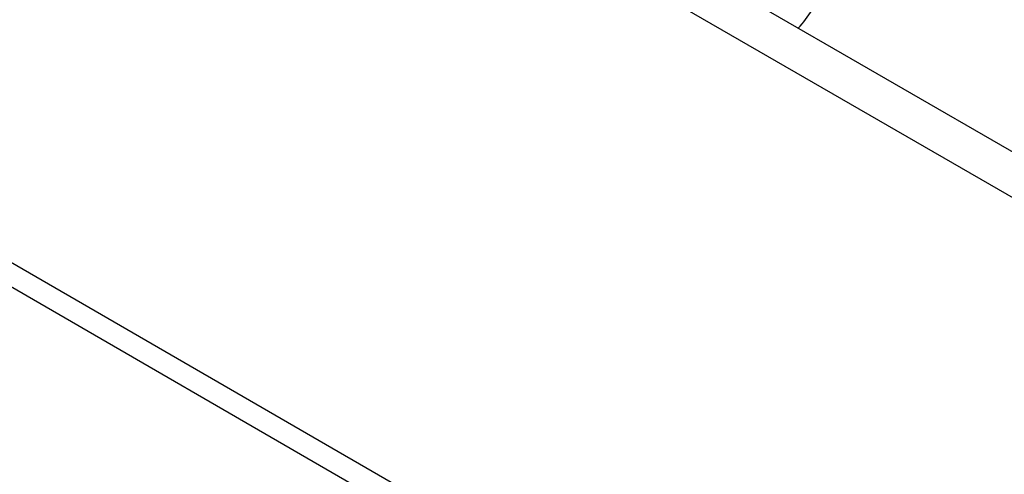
# Model space of a CAD drawing. Header units: millimetres. Extents: x 3619 to 4737, y 1503 to 2366.
# Tile 176 of 256: x 4462 to 4478, y 2080 to 2087. Entities that reach past the tile are written whole.
import ezdxf

# ---------------------------------------------------------------- set-up
doc = ezdxf.new("R2010")
doc.units = ezdxf.units.MM

msp = doc.modelspace()

# ---------------------------------------------------------------- linework, layer by layer
at = {"color": 7, "linetype": 'Continuous', "lineweight": 30}
for p, q in [((4451.6113, 2089.3969), (4563.5652, 2024.7673)), ((4451.8474, 2088.8745), (4563.8013, 2024.2449)), ((4491.8206, 2077.0447), (4472.3369, 2088.2924)), ((4491.1943, 2076.6837), (4471.7106, 2087.9314))]:
    msp.add_line(p, q, dxfattribs=at)
msp.add_arc((4473.2942, 2088.139), 1.3708, 315.39166, 330.26954, dxfattribs=at)

doc.saveas('drawing.dxf')
